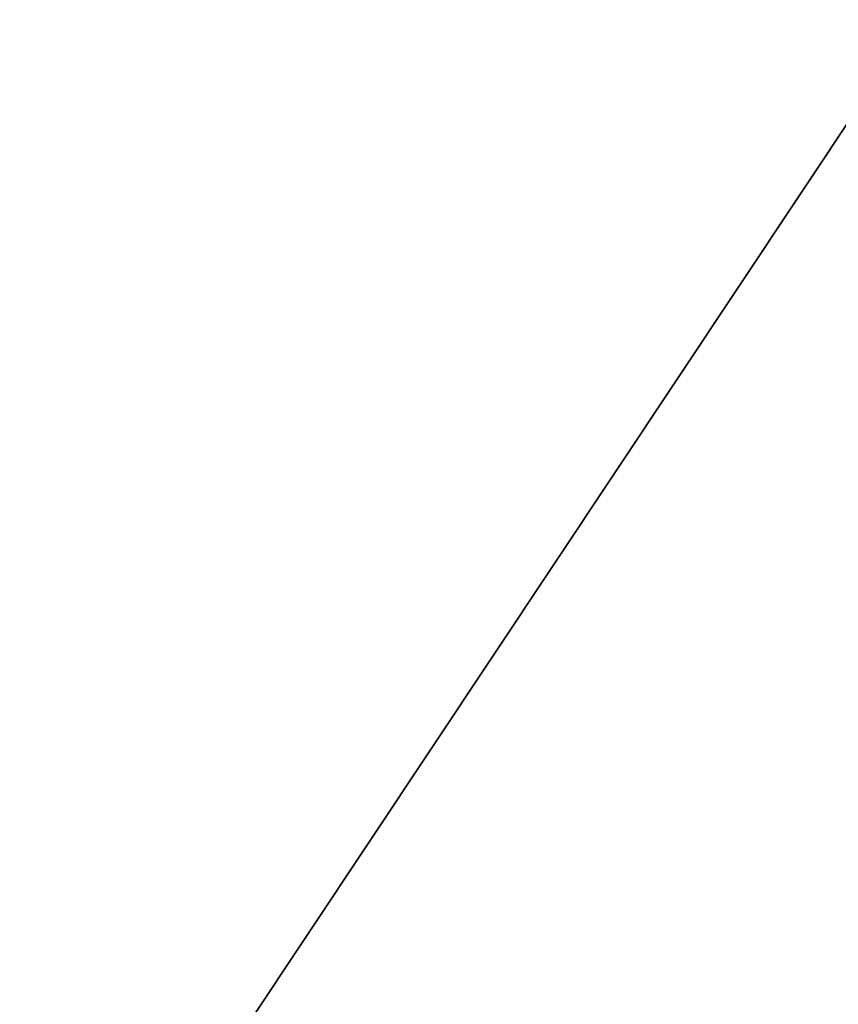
# Model space of a CAD drawing. Extents: x 5 to 504, y 5 to 504.
# Tile 126 of 256: x 243.125 to 243.161, y 237.395 to 237.4382. Entities that reach past the tile are written whole.
import ezdxf

# ---------------------------------------------------------------- set-up
doc = ezdxf.new("R2010")
doc.units = 0
doc.layers.get('0').update_dxf_attribs({"color": 13, "linetype": 'CONTINUOUS'})

# ---------------------------------------------------------------- blocks, each defined once
blk = doc.blocks.new('GROUP_16')
for p, q in [((28.005522, 22.007697, 73.41822), (31.771946, 27.670202, 77.023956)), ((31.560148, 27.351782, 77.955181), (27.697128, 21.544052, 74.258784)), ((29.401828, 24.106927, 5.553068), (27.635007, 21.450658, 7.581079)), ((29.401828, 24.106927), (28.843223, 23.26711))]:
    blk.add_line(p, q)
blk = doc.blocks.new('GROUP_17')
blk.add_line((7.766136, 1.6276, 10), (11.117768, 6.666501, 10))
blk = doc.blocks.new('GROUP_7')
for name, p in [('GROUP_16', (0, 0, 40)), ('GROUP_17', (19.959876, 19.959876, 25))]:
    blk.add_blockref(name, p)
blk = doc.blocks.new('GROUP_30')
at = {"xscale": 0.4000000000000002, "yscale": 0.4000000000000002, "zscale": 0.4000000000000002}
blk.add_blockref('GROUP_7', (82.542857, 82.470772, -1.2), dxfattribs=at)
blk = doc.blocks.new('GROUP_2')
at = {"xscale": 2.5, "yscale": 2.5, "zscale": 2.5}
blk.add_blockref('GROUP_30', (3.254959, 3.008937, 100.352983), dxfattribs=at)

msp = doc.modelspace()

# ---------------------------------------------------------------- block references
msp.add_blockref('GROUP_2', (4.53896, 4.729547))

doc.saveas('drawing.dxf')
